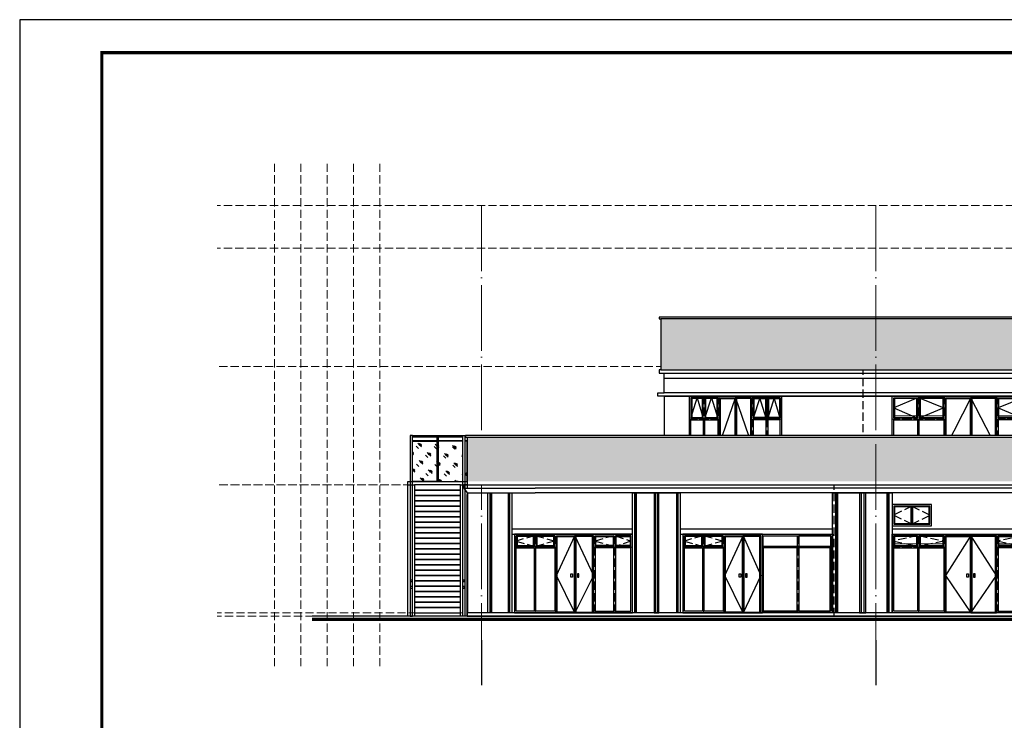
# Model space of a CAD drawing. Extents: x 447288 to 563800, y -194684 to 241749.
# Tile 65 of 91: x 458700 to 488669, y 17973 to 39305. Entities that reach past the tile are written whole.
import ezdxf

# ---------------------------------------------------------------- set-up
doc = ezdxf.new("R2010")
doc.units = 0
doc.header["$LTSCALE"] = 1000
doc.set_wipeout_variables(frame=1)
for name, pattern in [('__DASH', [0.35, 0.25, -0.1]), ('DASH', [0.35, 0.25, -0.1]), ('DOTE', [2.42, 2, -0.2, 0.02, -0.2])]:
    doc.linetypes.add(name, pattern=pattern)
doc.layers.get('0').update_dxf_attribs({"lineweight": 20})
doc.layers.add('A-ASIS', color=115, linetype='DASH', lineweight=0, plot=False)
for name, color, linetype in [('A-ELEV-HATCH', 8, 'Continuous'), ('A-ELEV-HRAL', 3, 'Continuous'), ('A-ELEV-WIN1', 135, 'Continuous'), ('A-GRND', 7, 'Continuous'), ('A-OVER', 7, 'Continuous'), ('A-TERRAIN', 8, 'Continuous'), ('AXIS', 3, 'Continuous'), ('PUB_TITLE', 4, 'Continuous'), ('STAIR', 2, 'Continuous')]:
    doc.layers.add(name, color=color, linetype=linetype)
doc.layers.add('DOTE', color=10, linetype='DOTE', lineweight=9)
pattern_1 = [(45, (0, 20), (-244.94179, 244.94179), [112, -288]), (45, (48, 40), (-244.94179, 244.94179), [48, -352]), (45, (0, 40), (-244.94179, 244.94179), [80, -320]), (45, (24, 20), (268.70058, -268.70058), [100, -300]), (45, (0, 0), (-244.94179, 244.94179), [160, -240]), (45, (0, 60), (-244.94179, 244.94179), [40, -360])]

# ---------------------------------------------------------------- blocks, each defined once
blk = doc.blocks.new('dfgsrdet')
at = {"layer": 'A-ASIS'}
for p, q in [((673399, 37379), (673399, 40079)), ((674199, 37379), (674199, 40079)), ((674999, 40079), (674999, 37379)), ((675799, 37379), (675799, 40079)), ((676599, 37379), (676599, 40079)), ((672599, 39379), (674199, 39379)), ((674199, 39379), (672599, 39379)), ((677399, 39379), (675799, 39379)), ((675799, 39379), (677399, 39379))]:
    blk.add_line(p, q, dxfattribs=at)
at = {"layer": 'A-ASIS', "color": 2, "linetype": '__DASH', "ltscale": 0.1}
for points in [[(672649, 40029), (673374, 40029), (673374, 39479), (672649, 39479)], [(673424, 39479), (674174, 39479), (674174, 40029), (673424, 40029)], [(675824, 40029), (676574, 40029), (676574, 39479), (675824, 39479)], [(676624, 39479), (677349, 39479), (677349, 40029), (676624, 40029)]]:
    blk.add_lwpolyline(points, close=True, dxfattribs=at)
at = {"layer": 'A-ELEV-WIN1'}
for points in [[(672599, 40079), (677399, 40079), (677399, 37379), (672599, 37379)], [(672649, 40029), (673374, 40029), (673374, 39404), (672649, 39404)], [(673349, 40004), (672674, 40004), (672674, 39429), (673349, 39429)], [(674174, 40029), (673424, 40029), (673424, 39404), (674174, 39404)], [(673449, 39429), (674149, 39429), (674149, 40004), (673449, 40004)], [(674224, 40029), (674999, 40029), (674999, 37379), (674224, 37379)], [(674249, 40004), (674974, 40004), (674974, 37404), (674249, 37404)], [(675774, 40029), (674999, 40029), (674999, 37379), (675774, 37379)], [(675749, 40004), (675024, 40004), (675024, 37404), (675749, 37404)], [(675824, 40029), (677349, 40029), (677349, 39404), (675824, 39404)], [(675824, 40029), (676574, 40029), (676574, 39404), (675824, 39404)], [(676549, 39429), (675849, 39429), (675849, 40004), (676549, 40004)], [(677349, 40029), (676624, 40029), (676624, 39404), (677349, 39404)], [(676649, 40004), (677324, 40004), (677324, 39429), (676649, 39429)], [(672649, 39354), (673374, 39354), (673374, 37429), (672649, 37429)], [(673424, 39354), (674174, 39354), (674174, 37429), (673424, 37429)], [(676574, 39354), (675824, 39354), (675824, 37429), (676574, 37429)], [(677349, 39354), (676624, 39354), (676624, 37429), (677349, 37429)], [(674874, 38566), (674924, 38566), (674924, 38466), (674874, 38466)], [(675124, 38566), (675074, 38566), (675074, 38466), (675124, 38466)]]:
    blk.add_lwpolyline(points, close=True, dxfattribs=at)
for points in [[(673374, 40029), (672649, 39716), (673374, 39404)], [(673424, 40029), (674174, 39716), (673424, 39404)], [(674999, 40029), (674224, 38516), (674999, 37379), (675774, 38516), (674999, 40029)], [(676574, 40029), (675824, 39716), (676574, 39404)], [(676624, 40029), (677349, 39716), (676624, 39404)]]:
    blk.add_lwpolyline(points, dxfattribs=at)
blk = doc.blocks.new('SDFGA')
at = {"layer": 'A-ASIS'}
for p, q in [((772102, 41279), (772102, 43979)), ((772551, 41279), (772551, 43979)), ((773063, 43979), (773063, 41279)), ((773575, 41279), (773575, 43979)), ((774024, 41279), (774024, 43979)), ((771653, 43279), (772551, 43279)), ((772551, 43279), (771653, 43279)), ((772102, 43279), (772102, 41279)), ((774472, 43279), (773575, 43279)), ((773575, 43279), (774472, 43279)), ((774024, 43279), (774024, 41279))]:
    blk.add_line(p, q, dxfattribs=at)
at = {"layer": 'A-ELEV-WIN1'}
for points in [[(771653, 43979), (774472, 43979), (774472, 41279), (771653, 41279)], [(771703, 43929), (772526, 43929), (772526, 43304), (771703, 43304)], [(771703, 43304), (772077, 43304), (772077, 43929), (771703, 43929)], [(771728, 43329), (772052, 43329), (772052, 43904), (771728, 43904)], [(772127, 43304), (772526, 43304), (772526, 43929), (772127, 43929)], [(772152, 43329), (772501, 43329), (772501, 43904), (772152, 43904)], [(772576, 43929), (773063, 43929), (773063, 41279), (772576, 41279)], [(772601, 43904), (773038, 43904), (773038, 41304), (772601, 41304)], [(773550, 43929), (773063, 43929), (773063, 41279), (773550, 41279)], [(773525, 43904), (773088, 43904), (773088, 41304), (773525, 41304)], [(773600, 43929), (774422, 43929), (774422, 43304), (773600, 43304)], [(773999, 43304), (773600, 43304), (773600, 43929), (773999, 43929)], [(773974, 43329), (773625, 43329), (773625, 43904), (773974, 43904)], [(774422, 43304), (774049, 43304), (774049, 43929), (774422, 43929)], [(774397, 43329), (774074, 43329), (774074, 43904), (774397, 43904)], [(771703, 43254), (772077, 43254), (772077, 41329), (771703, 41329)], [(772127, 43254), (772526, 43254), (772526, 41329), (772127, 41329)], [(773999, 43254), (773600, 43254), (773600, 41329), (773999, 41329)], [(774422, 43254), (774049, 43254), (774049, 41329), (774422, 41329)], [(772938, 42568), (772988, 42568), (772988, 42468), (772938, 42468)], [(773188, 42568), (773138, 42568), (773138, 42468), (773188, 42468)]]:
    blk.add_lwpolyline(points, close=True, dxfattribs=at)
for points in [[(771703, 43304), (771890, 43929), (772077, 43304)], [(772127, 43304), (772326, 43929), (772526, 43304)], [(773063, 43929), (772576, 42518), (773063, 41279), (773550, 42518), (773063, 43929)], [(773999, 43304), (773799, 43929), (773600, 43304)], [(774422, 43304), (774236, 43929), (774049, 43304)]]:
    blk.add_lwpolyline(points, dxfattribs=at)
blk = doc.blocks.new('SDGFDFG')
at = {"layer": 'A-OVER'}
h = blk.add_hatch(dxfattribs=at)
h.set_pattern_fill('玻璃1', color=8, scale=50)
h.set_pattern_definition(pattern_1)
h.paths.add_polyline_path([(781234, 81447), (781299, 81447), (781299, 80222), (781234, 80222)])
h = blk.add_hatch(dxfattribs=at)
h.set_pattern_fill('玻璃1', color=8, scale=50)
h.set_pattern_definition(pattern_1)
h.paths.add_polyline_path([(781369, 81447), (782119, 81447), (782119, 80222), (781369, 80222)])
h.paths.add_polyline_path([(782899, 81447), (782149, 81447), (782149, 80222), (782899, 80222)])
at = {"layer": 'A-ELEV-HRAL', "color": 46}
for p, q in [((782899, 81622), (781369, 81622)), ((781369, 81572), (782119, 81572)), ((782119, 81572), (782119, 81472)), ((782119, 81572), (782149, 81572)), ((782149, 81572), (782899, 81572)), ((782149, 81472), (782149, 81572)), ((781299, 81472), (781234, 81472)), ((781234, 81447), (781299, 81447)), ((782119, 81472), (781369, 81472)), ((781369, 81447), (782119, 81447)), ((782119, 81472), (782119, 81447)), ((782119, 81447), (782119, 80222)), ((782899, 81472), (782149, 81472)), ((782149, 81447), (782149, 81472)), ((782149, 81447), (782899, 81447)), ((782149, 80222), (782149, 81447)), ((782119, 80322), (782119, 80297)), ((782149, 80297), (782149, 80322))]:
    blk.add_line(p, q, dxfattribs=at)
for points in [[(781299, 81622), (781284, 81622)], [(781299, 81572), (781284, 81572)]]:
    blk.add_lwpolyline(points, dxfattribs=at)
for points in [[(781369, 81622), (781299, 81622), (781299, 76122), (781369, 76122)], [(782899, 81622), (782969, 81622), (782969, 76122), (782899, 76122)]]:
    blk.add_lwpolyline(points, close=True, dxfattribs=at)
at = {"layer": 'A-OVER', "color": 8}
for points in [[(781234, 81447), (781299, 81447), (781299, 80222), (781234, 80222)], [(781369, 81447), (782119, 81447), (782119, 80222), (781369, 80222)], [(782899, 81447), (782149, 81447), (782149, 80222), (782899, 80222)]]:
    blk.add_lwpolyline(points, close=True, dxfattribs=at)
at = {"layer": 'A-OVER'}
blk.add_lwpolyline([(783034, 80122), (783034, 80222), (781234, 80222), (781234, 80122)], dxfattribs=at)
blk = doc.blocks.new('srtydrt')
at = {"layer": 'A-ASIS'}
for p, q in [((673299, 37379), (673299, 39779)), ((674099, 37379), (674099, 39779)), ((674899, 39779), (674899, 37379)), ((675699, 37379), (675699, 39779)), ((676499, 37379), (676499, 39779)), ((672499, 39379), (674099, 39379)), ((674099, 39379), (672499, 39379)), ((677299, 39379), (675699, 39379)), ((675699, 39379), (677299, 39379))]:
    blk.add_line(p, q, dxfattribs=at)
at = {"layer": 'A-ASIS', "color": 2, "linetype": '__DASH', "ltscale": 0.1}
for points in [[(672549, 39729), (673274, 39729), (673274, 39479), (672549, 39479)], [(673324, 39479), (674074, 39479), (674074, 39729), (673324, 39729)], [(675724, 39729), (676474, 39729), (676474, 39479), (675724, 39479)], [(676524, 39479), (677249, 39479), (677249, 39729), (676524, 39729)]]:
    blk.add_lwpolyline(points, close=True, dxfattribs=at)
at = {"layer": 'A-ELEV-WIN1'}
for points in [[(672499, 39779), (677299, 39779), (677299, 37379), (672499, 37379)], [(672549, 39729), (673274, 39729), (673274, 39404), (672549, 39404)], [(673249, 39704), (672574, 39704), (672574, 39429), (673249, 39429)], [(674074, 39729), (673324, 39729), (673324, 39404), (674074, 39404)], [(673349, 39429), (674049, 39429), (674049, 39704), (673349, 39704)], [(674124, 39729), (674899, 39729), (674899, 37379), (674124, 37379)], [(674149, 39704), (674874, 39704), (674874, 37404), (674149, 37404)], [(675674, 39729), (674899, 39729), (674899, 37379), (675674, 37379)], [(675649, 39704), (674924, 39704), (674924, 37404), (675649, 37404)], [(675724, 39729), (677249, 39729), (677249, 39404), (675724, 39404)], [(675724, 39729), (676474, 39729), (676474, 39404), (675724, 39404)], [(676449, 39429), (675749, 39429), (675749, 39704), (676449, 39704)], [(677249, 39729), (676524, 39729), (676524, 39404), (677249, 39404)], [(676549, 39704), (677224, 39704), (677224, 39429), (676549, 39429)], [(672549, 39354), (673274, 39354), (673274, 37429), (672549, 37429)], [(673324, 39354), (674074, 39354), (674074, 37429), (673324, 37429)], [(676474, 39354), (675724, 39354), (675724, 37429), (676474, 37429)], [(677249, 39354), (676524, 39354), (676524, 37429), (677249, 37429)], [(674774, 38566), (674824, 38566), (674824, 38466), (674774, 38466)], [(675024, 38566), (674974, 38566), (674974, 38466), (675024, 38466)]]:
    blk.add_lwpolyline(points, close=True, dxfattribs=at)
at = {"layer": 'A-ELEV-WIN1', "linetype": '__DASH'}
for points in [[(673274, 39729), (672549, 39566), (673274, 39404)], [(673324, 39729), (674074, 39566), (673324, 39404)], [(676474, 39729), (675724, 39566), (676474, 39404)], [(676524, 39729), (677249, 39566), (676524, 39404)]]:
    blk.add_lwpolyline(points, dxfattribs=at)
at = {"layer": 'A-ELEV-WIN1'}
blk.add_lwpolyline([(674899, 39729), (674124, 38516), (674899, 37379), (675674, 38516), (674899, 39729)], dxfattribs=at)
blk = doc.blocks.new('GFDRFHTYU')
at = {"layer": 'A-OVER'}
for points in [[(768299, 76222), (768399, 76222), (768399, 79872), (768299, 79872)], [(768449, 79872), (768399, 79872), (768399, 76222), (768449, 76222)], [(768449, 76222), (769961, 76222), (769961, 79872), (768449, 79872)], [(769094, 79872), (769294, 79872), (769294, 76222), (769094, 76222)], [(769244, 76222), (769144, 76222), (769144, 79872), (769244, 79872)], [(770011, 79872), (769961, 79872), (769961, 76222), (770011, 76222)], [(770011, 76222), (770111, 76222), (770111, 79872), (770011, 79872)]]:
    blk.add_lwpolyline(points, close=True, dxfattribs=at)
blk = doc.blocks.new('A$C12BB0BB7')
at = {"layer": 'A-ELEV-WIN1'}
for points in [[(0, 0), (1200, 0), (1200, 650), (0, 650)], [(50, 50), (1150, 50), (1150, 600), (50, 600)]]:
    blk.add_lwpolyline(points, close=True, dxfattribs=at)
at = {"layer": 'A-ELEV-WIN1', "linetype": '__DASH'}
blk.add_lwpolyline([(600, 600), (50, 325), (600, 50), (1150, 325), (600, 600)], dxfattribs=at)
at = {"layer": 'A-ELEV-WIN1'}
for points in [[(600, 600), (600, 50)], [(575, 575), (75, 575), (75, 75), (575, 75)], [(575, 575), (575, 75)], [(625, 75), (1125, 75), (1125, 575), (625, 575)], [(625, 575), (625, 75)]]:
    blk.add_lwpolyline(points, dxfattribs=at)
blk = doc.blocks.new('fdfff')
blk.add_wipeout([(0, 0), (0, -1450), (54735, -1450), (54735, 0), (51792, 0), (50892, -700), (31247, -700), (30347, 0)]).dxf.layer = 'A-OVER'
for p, q in [((30347, 0), (0, 0)), ((0, 0), (0, -1450)), ((0, -1450), (54735, -1450))]:
    blk.add_line(p, q)
blk = doc.blocks.new('fdfcc')
blk.add_wipeout([(16885, 0), (-16935, 0), (-16935, -50), (-16885, -50), (-16884, -1600), (44786, -1600), (44786, -50), (44835, -50), (44835, 0), (31750, 0), (30850, -700), (17785, -700)]).dxf.layer = 'A-OVER'
at = {"layer": 'A-OVER'}
blk.add_lwpolyline([(16885, 0), (-16935, 0), (-16935, -50), (-16885, -50), (-16884, -1600), (44786, -1600), (44786, -50), (44835, -50), (44835, 0), (31750, 0), (30850, -700), (17785, -700), (16885, 0)], close=True, dxfattribs=at)
blk = doc.blocks.new('freef')
blk.add_wipeout([(1472, 50), (-1494, 50), (-2394, -650), (-21994, -650), (-22894, 50), (-53313, 50), (-53313, 0), (-22916, 0), (-22016, -700), (-2372, -700), (-1472, 0), (1472, 0)]).dxf.layer = 'A-OVER'
at = {"layer": 'A-OVER'}
blk.add_lwpolyline([(1472, 50), (-1494, 50), (-2394, -650), (-21994, -650), (-22894, 50), (-53313, 50), (-53313, 0), (-22916, 0), (-22016, -700), (-2372, -700), (-1472, 0), (1472, 0)], close=True, dxfattribs=at)

msp = doc.modelspace()

# ---------------------------------------------------------------- linework, layer by layer
at = {"layer": 'A-ASIS'}
for p, q in [((466460, 34917.6), (466460, 19531.5)), ((467260, 34917.6), (467260, 19531.5)), ((468060, 34917.6), (468060, 19531.5)), ((468860, 34917.6), (468860, 19531.5)), ((469660, 34917.6), (469660, 19531.5)), ((549864.1, 33644.9), (464708.7, 33644.9)), ((549863.4, 32344.9), (464708.1, 32344.9)), ((544820, 28744.9), (464708.1, 28744.9)), ((474387.3, 21244.9), (474387.3, 23644.9)), ((475011.3, 21244.9), (475011.3, 23644.9)), ((475598.5, 23644.9), (475598.5, 21244.9)), ((476185.8, 21244.9), (476185.8, 23644.9)), ((476809.8, 21244.9), (476809.8, 23644.9)), ((479508.7, 21244.9), (479508.7, 23644.9)), ((480132.7, 21244.9), (480132.7, 23644.9)), ((480720, 23644.9), (480720, 21244.9)), ((481307.4, 21244.9), (481307.4, 23644.9)), ((482386.3, 21244.9), (482386.3, 23644.9)), ((475011.3, 23244.9), (473763.3, 23244.9)), ((473763.3, 23244.9), (475011.3, 23244.9)), ((477353.5, 23244.9), (476185.8, 23244.9)), ((476185.8, 23244.9), (477353.5, 23244.9)), ((480132.7, 23244.9), (478884.7, 23244.9)), ((478884.7, 23244.9), (480132.7, 23244.9)), ((483416.6, 23244.9), (481307.4, 23244.9)), ((481307.4, 23244.9), (483416.6, 23244.9)), ((544646.3, 21244.9), (464708.1, 21244.9)), ((544646.3, 21144.9), (464708.1, 21144.9))]:
    msp.add_line(p, q, dxfattribs=at)
at = {"layer": 'A-ELEV-HRAL', "color": 46}
msp.add_line((470648.6, 21144.9), (470588.6, 21144.9), dxfattribs=at)
for points in [[(470653.6, 22244.9), (470583.6, 22244.9), (470583.6, 22199.9), (470653.6, 22199.9)], [(472253.6, 22244.9), (472183.6, 22244.9), (472183.6, 22199.9), (472253.6, 22199.9)], [(470653.6, 22044.9), (470583.6, 22044.9), (470583.6, 21999.9), (470653.6, 21999.9)], [(472253.6, 22044.9), (472183.6, 22044.9), (472183.6, 21999.9), (472253.6, 21999.9)]]:
    msp.add_lwpolyline(points, close=True, dxfattribs=at)
at = {"layer": 'A-ELEV-WIN1'}
for points in [[(477353.5, 23644.9), (473763.3, 23644.9), (473763.3, 21244.9), (477353.5, 21244.9)], [(474986.3, 23594.9), (473813.3, 23594.9), (473813.3, 23269.9), (474986.3, 23269.9)], [(473813.3, 23594.9), (474362.3, 23594.9), (474362.3, 23269.9), (473813.3, 23269.9)], [(474337.3, 23569.9), (473838.3, 23569.9), (473838.3, 23294.9), (474337.3, 23294.9)], [(474986.3, 23594.9), (474412.3, 23594.9), (474412.3, 23269.9), (474986.3, 23269.9)], [(474437.3, 23294.9), (474961.3, 23294.9), (474961.3, 23569.9), (474437.3, 23569.9)], [(475036.3, 23594.9), (475598.5, 23594.9), (475598.5, 21244.9), (475036.3, 21244.9)], [(475061.3, 23569.9), (475573.5, 23569.9), (475573.5, 21269.9), (475061.3, 21269.9)], [(476160.8, 23594.9), (475598.5, 23594.9), (475598.5, 21244.9), (476160.8, 21244.9)], [(476135.8, 23569.9), (475623.5, 23569.9), (475623.5, 21269.9), (476135.8, 21269.9)], [(476210.8, 23594.9), (476784.8, 23594.9), (476784.8, 23269.9), (476210.8, 23269.9)], [(476759.8, 23294.9), (476235.8, 23294.9), (476235.8, 23569.9), (476759.8, 23569.9)], [(477303.5, 23594.9), (476834.8, 23594.9), (476834.8, 23269.9), (477303.5, 23269.9)], [(476859.8, 23569.9), (477278.5, 23569.9), (477278.5, 23294.9), (476859.8, 23294.9)], [(481307.2, 23644.9), (478884.7, 23644.9), (478884.7, 21244.9), (481307.2, 21244.9)], [(480107.7, 23594.9), (478934.7, 23594.9), (478934.7, 23269.9), (480107.7, 23269.9)], [(478934.7, 23594.9), (479483.7, 23594.9), (479483.7, 23269.9), (478934.7, 23269.9)], [(479458.7, 23569.9), (478959.7, 23569.9), (478959.7, 23294.9), (479458.7, 23294.9)], [(480107.7, 23594.9), (479533.7, 23594.9), (479533.7, 23269.9), (480107.7, 23269.9)], [(479558.7, 23294.9), (480082.7, 23294.9), (480082.7, 23569.9), (479558.7, 23569.9)], [(480157.7, 23594.9), (480720, 23594.9), (480720, 21244.9), (480157.7, 21244.9)], [(480182.7, 23569.9), (480695, 23569.9), (480695, 21269.9), (480182.7, 21269.9)], [(481257.2, 23594.9), (480720, 23594.9), (480720, 21244.9), (481257.2, 21244.9)], [(481232.2, 23569.9), (480745, 23569.9), (480745, 21269.9), (481232.2, 21269.9)], [(481307.2, 23644.9), (483441.6, 23644.9), (483441.6, 21244.9), (481307.2, 21244.9)], [(481332.4, 23594.9), (483391.6, 23594.9), (483391.6, 23269.9), (481332.4, 23269.9)], [(481332.4, 23594.9), (483391.6, 23594.9), (483391.6, 21294.9), (481332.4, 21294.9)], [(481332.4, 23594.9), (482361.3, 23594.9), (482361.3, 23269.9), (481332.4, 23269.9)], [(483391.6, 23594.9), (482411.3, 23594.9), (482411.3, 23269.9), (483391.6, 23269.9)], [(473813.3, 23219.9), (474362.3, 23219.9), (474362.3, 21294.9), (473813.3, 21294.9)], [(474412.3, 23219.9), (474986.3, 23219.9), (474986.3, 21294.9), (474412.3, 21294.9)], [(476784.8, 23219.9), (476210.8, 23219.9), (476210.8, 21294.9), (476784.8, 21294.9)], [(477303.5, 23219.9), (476834.8, 23219.9), (476834.8, 21294.9), (477303.5, 21294.9)], [(478934.7, 23219.9), (479483.7, 23219.9), (479483.7, 21294.9), (478934.7, 21294.9)], [(479533.7, 23219.9), (480107.7, 23219.9), (480107.7, 21294.9), (479533.7, 21294.9)], [(482361.3, 23219.9), (481332.4, 23219.9), (481332.4, 21294.9), (482361.3, 21294.9)], [(483366.6, 23219.9), (482411.3, 23219.9), (482411.3, 21294.9), (483366.6, 21294.9)], [(475473.5, 22432.4), (475523.5, 22432.4), (475523.5, 22332.4), (475473.5, 22332.4)], [(475723.5, 22432.4), (475673.5, 22432.4), (475673.5, 22332.4), (475723.5, 22332.4)], [(480595, 22432.4), (480645, 22432.4), (480645, 22332.4), (480595, 22332.4)], [(480845, 22432.4), (480795, 22432.4), (480795, 22332.4), (480845, 22332.4)]]:
    msp.add_lwpolyline(points, close=True, dxfattribs=at)
at = {"layer": 'A-ELEV-WIN1', "linetype": '__DASH'}
for points in [[(474362.3, 23594.9), (473813.3, 23432.4), (474362.3, 23269.9)], [(474412.3, 23594.9), (474986.3, 23432.4), (474412.3, 23269.9)], [(476784.8, 23594.9), (476210.8, 23432.4), (476784.8, 23269.9)], [(476834.8, 23594.9), (477303.5, 23432.4), (476834.8, 23269.9)], [(479483.7, 23594.9), (478934.7, 23432.4), (479483.7, 23269.9)], [(479533.7, 23594.9), (480107.7, 23432.4), (479533.7, 23269.9)]]:
    msp.add_lwpolyline(points, dxfattribs=at)
at = {"layer": 'A-ELEV-WIN1'}
for points in [[(475598.5, 23594.9), (476160.8, 22382.4), (475598.5, 21244.9), (475036.3, 22382.4), (475598.5, 23594.9)], [(480720, 23594.9), (481257.2, 22382.4), (480720, 21244.9), (480157.7, 22382.4), (480720, 23594.9)]]:
    msp.add_lwpolyline(points, dxfattribs=at)
at = {"layer": 'A-GRND'}
msp.add_line((544646.3, 21144.9), (467601.4, 21144.9), dxfattribs=at)
at = {"layer": 'A-GRND', "const_width": 100}
msp.add_lwpolyline([(544646.3, 21044.9), (467601.4, 21044.9)], dxfattribs=at)
at = {"layer": 'A-OVER'}
for points in [[(478168.6, 30244.9), (478168.6, 30194.9), (478218.6, 30194.9), (478219.2, 28744.9)], [(478218.6, 30244.9), (478168.6, 30244.9), (478168.6, 30194.9), (478218.6, 30194.9)], [(543788, 30244.9), (526854.1, 30244.9), (525954.1, 29544.9), (512888.6, 29444.9), (511988.6, 30244.9), (478218.6, 30244.9)], [(478218.6, 29994.9), (478218.6, 28744.9)], [(478218.6, 28644.9), (478168.6, 28644.9), (478168.6, 28544.9), (478218.6, 28544.9)], [(543888, 28644.9), (478218.6, 28644.9)], [(478218.6, 28544.9), (539888.7, 28544.9)], [(539888.7, 28644.9), (478318.6, 28644.9)], [(478318.6, 28394.9), (478318.6, 28544.9)], [(478318.6, 27844.9), (478118.6, 27844.9), (478118.6, 27944.9), (478318.6, 27944.9), (478318.6, 28394.9)], [(478318.6, 28394.9), (539888.2, 28394.9)], [(539888.2, 27944.9), (478318.6, 27944.9)], [(478318.6, 27844.9), (478318.6, 26644.9)], [(543788, 27844.9), (478318.6, 27844.9)], [(478318.6, 27844.9), (539888.2, 27844.9)], [(472418.6, 26644.9), (472268.6, 26644.9), (472268.6, 26594.9), (472318.6, 26594.9)], [(472268.6, 26594.9), (472268.6, 26594.9), (472318.6, 26594.9), (472318.6, 25044.9)], [(472318.6, 26594.9), (502665.9, 26594.9), (503565.9, 25894.9), (523210.4, 25894.9), (524110.4, 26594.9), (541847.9, 26594.9)], [(524088.1, 26644.9), (523188.1, 25944.9), (503588.1, 25944.9), (502688.1, 26644.9), (472418.6, 26644.9)], [(472118.6, 25144.9), (470718.6, 25144.9)], [(474391, 25144.9), (472216.7, 25144.9)], [(474391, 25144.9), (472216.7, 25144.9), (472216.7, 25044.9), (472318.6, 24894.9), (474391, 24894.9)], [(472318.6, 25144.9), (472216.7, 25144.9), (472216.7, 25044.9), (472318.6, 24894.9)], [(472216.7, 25044.9), (474391, 25044.9)], [(472216.7, 25044.9), (472318.6, 25044.9)], [(472318.6, 24894.9), (472318.6, 24044.9)], [(474391, 25144.9), (541847.9, 25144.9)], [(474391, 25144.9), (541847.9, 25144.9)], [(541847.9, 25044.9), (474391, 25044.9)], [(539888.2, 24894.9), (474391, 24894.9)], [(472318.6, 21144.9), (472318.6, 23944.9), (472318.6, 23944.9), (472318.6, 24044.9), (472318.6, 24044.9), (472318.6, 24844.9)], [(478806.6, 23644.9), (478806.6, 21244.9)], [(544646.3, 21244.9), (472318.6, 21244.9), (472318.6, 21144.9), (544646.3, 21144.9)]]:
    msp.add_lwpolyline(points, dxfattribs=at)
for points in [[(473572.9, 21244.9), (472340, 21244.9), (472340, 24894.9), (473572.9, 24894.9)], [(473022.3, 21244.9), (472948.9, 21244.9), (472948.9, 24894.9), (473022.3, 24894.9)], [(473022.3, 24894.9), (473059, 24894.9), (473059, 21244.9), (473022.3, 21244.9)], [(473572.9, 24894.9), (473609.6, 24894.9), (473609.6, 21244.9), (473572.9, 21244.9)], [(473683, 21244.9), (473609.6, 21244.9), (473609.6, 24894.9), (473683, 24894.9)], [(477426.9, 21244.9), (477353.5, 21244.9), (477353.5, 24894.9), (477426.9, 24894.9)], [(477426.9, 24894.9), (477463.6, 24894.9), (477463.6, 21244.9), (477426.9, 21244.9)], [(478696.5, 21244.9), (477463.6, 21244.9), (477463.6, 24894.9), (478696.5, 24894.9)], [(478153.7, 24894.9), (478006.9, 24894.9), (478006.9, 21244.9), (478153.7, 21244.9)], [(478043.6, 21244.9), (478117, 21244.9), (478117, 24894.9), (478043.6, 24894.9)], [(478696.5, 24894.9), (478733.2, 24894.9), (478733.2, 21244.9), (478696.5, 21244.9)], [(478806.6, 21244.9), (478733.2, 21244.9), (478733.2, 24894.9), (478806.6, 24894.9)], [(477353.5, 23794.9), (473683, 23794.9), (473683, 23644.9), (477353.5, 23644.9)], [(483441.6, 23794.9), (478806.6, 23794.9), (478806.6, 23644.9), (483441.6, 23644.9)], [(490053.6, 23794.9), (485253.4, 23794.9), (485253.4, 23644.9), (490053.6, 23644.9)]]:
    msp.add_lwpolyline(points, close=True, dxfattribs=at)
at = {"layer": 'A-TERRAIN', "linetype": '__DASH'}
for points in [[(484372.8, 26394.9), (484372.8, 30244.9)], [(483493.8, 21144.9), (483493.8, 26644.9)]]:
    msp.add_lwpolyline(points, dxfattribs=at)
at = {"layer": 'AXIS'}
for p, q in [((472753.6, 20416), (472753.6, 19045.9)), ((484753.6, 20416), (484753.6, 19045.9))]:
    msp.add_line(p, q, dxfattribs=at)
at = {"layer": 'DOTE'}
msp.add_line((472753.6, 33644.9), (472753.6, 19970.5), dxfattribs=at)
at = {"layer": 'PUB_TITLE'}
msp.add_lwpolyline([(563799.9, -20095), (563799.9, 39305), (458699.9, 39305), (458699.9, -20095)], close=True, dxfattribs=at)
at = {"layer": 'PUB_TITLE', "const_width": 100}
msp.add_lwpolyline([(562799.9, -19095), (562799.9, 38305), (461199.9, 38305), (461199.9, -19095)], close=True, dxfattribs=at)
at = {"layer": 'STAIR'}
for points in [[(470718.6, 21144.9), (470518.6, 21144.9), (470518.6, 25144.9), (470718.6, 25144.9)], [(472118.6, 25144.9), (470718.6, 25144.9), (470718.6, 24982.4), (472118.6, 24982.4)], [(472118.6, 24982.4), (470718.6, 24982.4), (470718.6, 24819.9), (472118.6, 24819.9)], [(472118.6, 24819.9), (470718.6, 24819.9), (470718.6, 24657.4), (472118.6, 24657.4)], [(472118.6, 24657.4), (470718.6, 24657.4), (470718.6, 24494.9), (472118.6, 24494.9)], [(472118.6, 24494.9), (470718.6, 24494.9), (470718.6, 24332.4), (472118.6, 24332.4)], [(472118.6, 24332.4), (470718.6, 24332.4), (470718.6, 24169.9), (472118.6, 24169.9)], [(472118.6, 24169.9), (470718.6, 24169.9), (470718.6, 24007.4), (472118.6, 24007.4)], [(472118.6, 24007.4), (470718.6, 24007.4), (470718.6, 23844.9), (472118.6, 23844.9)], [(472118.6, 23844.9), (470718.6, 23844.9), (470718.6, 23682.4), (472118.6, 23682.4)], [(472118.6, 23682.4), (470718.6, 23682.4), (470718.6, 23519.9), (472118.6, 23519.9)], [(472118.6, 23519.9), (470718.6, 23519.9), (470718.6, 23357.4), (472118.6, 23357.4)], [(472118.6, 23357.4), (470718.6, 23357.4), (470718.6, 23194.9), (472118.6, 23194.9)], [(472118.6, 23194.9), (470718.6, 23194.9), (470718.6, 23032.4), (472118.6, 23032.4)], [(472118.6, 23032.4), (470718.6, 23032.4), (470718.6, 22869.9), (472118.6, 22869.9)], [(472118.6, 22869.9), (470718.6, 22869.9), (470718.6, 22707.4), (472118.6, 22707.4)], [(472118.6, 22707.4), (470718.6, 22707.4), (470718.6, 22544.9), (472118.6, 22544.9)], [(472118.6, 22544.9), (470718.6, 22544.9), (470718.6, 22382.4), (472118.6, 22382.4)], [(472118.6, 22382.4), (470718.6, 22382.4), (470718.6, 22219.9), (472118.6, 22219.9)], [(472118.6, 22219.9), (470718.6, 22219.9), (470718.6, 22057.4), (472118.6, 22057.4)], [(472118.6, 22057.4), (470718.6, 22057.4), (470718.6, 21894.9), (472118.6, 21894.9)], [(472118.6, 21894.9), (470718.6, 21894.9), (470718.6, 21732.4), (472118.6, 21732.4)], [(472118.6, 21732.4), (470718.6, 21732.4), (470718.6, 21569.9), (472118.6, 21569.9)], [(472118.6, 21569.9), (470718.6, 21569.9), (470718.6, 21407.4), (472118.6, 21407.4)], [(472118.6, 21407.4), (470718.6, 21407.4), (470718.6, 21244.9), (472118.6, 21244.9)]]:
    msp.add_lwpolyline(points, close=True, dxfattribs=at)
msp.add_lwpolyline([(472318.6, 24794.9), (472318.6, 21144.9), (472118.6, 21144.9), (472118.6, 25144.9), (472318.6, 25144.9), (472318.6, 25044.9)], dxfattribs=at)

# ---------------------------------------------------------------- block references
at = {"layer": 'A-OVER', "xscale": -1}
for name, p in [('SDFGA', (1253552.4, -16133.7)), ('SDGFDFG', (1253552.4, -54977.3)), ('GFDRFHTYU', (1253552.4, -54977.3))]:
    msp.add_blockref(name, p, dxfattribs=at)
at = {"layer": 'A-OVER'}
for name, p in [('dfgsrdet', (-187345.6, -12233.7)), ('A$C12BB0BB7', (485253.4, 23894.9)), ('srtydrt', (-187245.6, -16133.7))]:
    msp.add_blockref(name, p, dxfattribs=at)

# ---------------------------------------------------------------- next in the draw order: block references
for name, p in [('fdfcc', (495103.6, 30244.9)), ('fdfff', (472318.6, 26594.9))]:
    msp.add_blockref(name, p, dxfattribs=at)

# ---------------------------------------------------------------- next in the draw order: hatches: boundary and pattern name
at = {"layer": 'A-ELEV-HATCH'}
h = msp.add_hatch(dxfattribs=at)
h.set_pattern_fill('DOTS', color=256, scale=100, style=0)
h.set_pattern_definition([(360, (-113011.67, 0), (79.375, 158.75), [0, -158.75])])
h.paths.add_polyline_path([(539889.5, 30194.9), (526876.4, 30194.9), (525976.4, 29394.9), (512866.3, 29394.9), (511966.3, 30194.9), (478218.6, 30194.9), (478219.2, 28644.9), (539889.5, 28644.9)])
h.paths.add_polyline_path([(543788, 30194.9), (539889.5, 30194.9), (539889.5, 28644.9), (543788, 28644.9)])
h = msp.add_hatch(dxfattribs=at)
h.set_pattern_fill('DOTS', color=256, scale=100, style=0)
h.set_pattern_definition([(360, (-126207.69, -23875.97), (79.375, 158.75), [0, -158.75])])
h.paths.add_polyline_path([(527054, 26694.9), (524110.4, 26694.9), (523210.4, 25894.9), (503565.9, 25894.9), (502665.9, 26594.9), (472318.6, 26594.9), (472318.6, 25244.8), (527054, 25244.9)])
h.paths.add_polyline_path([(541847.9, 26594.9), (527153.6, 26594.9), (527153.6, 25244.9), (541847.9, 25244.9)])

# ---------------------------------------------------------------- next in the draw order: linework, layer by layer
at = {"layer": 'A-ASIS'}
for p in [(545189.9, 25144.9), (544820, 25144.9)]:
    msp.add_line(p, (464708.1, 25144.9), dxfattribs=at)
at = {"layer": 'A-OVER'}
msp.add_lwpolyline([(543788, 30194.9), (526876.4, 30194.9), (525976.4, 29494.9), (512866.3, 29494.9), (511966.3, 30194.9), (478218.6, 30194.9)], dxfattribs=at)
at = {"layer": 'DOTE'}
msp.add_line((484753.6, 33644.9), (484753.6, 19970.5), dxfattribs=at)

# ---------------------------------------------------------------- next in the draw order: block references
at = {"layer": 'A-OVER'}
msp.add_blockref('freef', (525582, 26594.9), dxfattribs=at)

doc.saveas('drawing.dxf')
